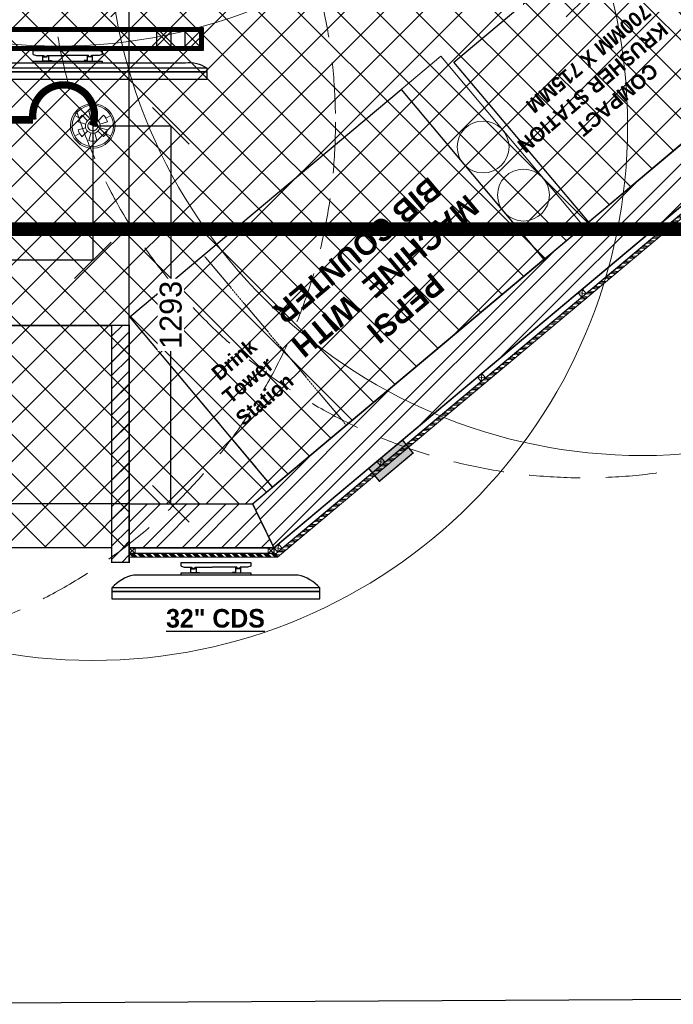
# Model space of a CAD drawing. Header units: millimetres. Extents: x -115221 to 194496, y -122556 to 375476.
# Tile 24 of 169: x 105404 to 107639, y -109409 to -106040. Entities that reach past the tile are written whole.
import ezdxf

# ---------------------------------------------------------------- set-up
doc = ezdxf.new("R2010")
doc.units = ezdxf.units.MM
doc.header["$PDMODE"] = 3
doc.header["$PDSIZE"] = -100
for name, pattern in [('CONTINOUS', [0]), ('DASHED', [0.75, 0.5, -0.25]), ('DASHED2', [0.375, 0.25, -0.125]), ('HIDDEN', [0.375, 0.25, -0.125])]:
    doc.linetypes.add(name, pattern=pattern)
for name, color, linetype, lineweight in [('Ceiling', 6, 'Continuous', 13), ('FA-PENDANT SPRINKLER', 210, 'Continuous', 0), ('FA-PENDANT SPRINKLER COVERAGR AREA', 6, 'Continuous', 0), ('FA-UPRIGHT 79 DEG', 104, 'Continuous', 0), ('FA-UPRIGHT 79 DEG COVERAGE AREA', 124, 'Continuous', 0), ('FA-UPRIGHT SPRINKLER', 1, 'Continuous', 0), ('FA-UPRIGHT SPRINKLER COVERAGE AREA', 1, 'Continuous', 0), ('PARTITION LAYOUT', 36, 'CONTINOUS', 18), ('PENDENT SPRINKLER', 6, 'Continuous', 0), ('SPRINKLER DIM', 5, 'Continuous', 0), ('SPRINKLER FLEXIBLE PIPE', 5, 'Continuous', 0), ('SPRINKLER PIPE', 1, 'Continuous', 0)]:
    doc.layers.add(name, color=color, linetype=linetype, lineweight=lineweight)
for name, color, linetype in [('FUR R0', 8, 'Continuous'), ('WWDS CEILING', 8, 'Continuous'), ('WWDS FURNITURE LAYOUT', 8, 'Continuous')]:
    doc.layers.add(name, color=color, linetype=linetype)
doc.styles.add('har', font='GOTHICB.TTF')
doc.styles.get("Standard").update_dxf_attribs({"font": 'arial.ttf'})
doc.dimstyles.new('PLU DIM', dxfattribs={"dimtxt": 75, "dimasz": 125, "dimexe": 0.1, "dimexo": 0.1, "dimgap": 0.09, "dimtad": 0, "dimtoh": 1, "dimdec": 0, "dimzin": 0, "dimdsep": 46, "dimtxsty": 'Standard', "dimblk": 'OBLIQUE', "dimcen": 0.09, "dimclrd": 150, "dimclre": 150, "dimclrt": 1, "dimadec": 0, "dimazin": 0, "dimtfac": 1, "dimtdec": 0, "dimtofl": 0, "dimtmove": 1, "dimatfit": 3, "dimldrblk": 'OBLIQUE', "dimfxl": 1, "dimtfill": 1, "dimfrac": 1, "dimtolj": 1, "dimtzin": 0, "dimarcsym": 0})
pattern_1 = [(45, (-1707285.6, -2853039.39), (-67.351921, 67.351921), []), (135, (-1707285.6, -2853039.39), (-67.351921, -67.351921), [])]

# ---------------------------------------------------------------- blocks, each defined once
blk = doc.blocks.new('JSDJNB')
at = {"layer": 'FUR R0'}
h = blk.add_hatch(dxfattribs=at)
h.set_pattern_fill('ANSI31', color=256, angle=90)
h.set_pattern_definition([(135, (184504.06984, -52712.82564), (-0.08838834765, -0.08838834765), [])])
h.paths.add_polyline_path([(255108.09, -67411.99), (255108.09, -67409.99), (254955.77, -67409.99), (254955.77, -67411.99)], flags=16)
h.paths.add_polyline_path([(255108.59, -67412.49), (255108.59, -67409.49), (254955.27, -67409.49), (254955.27, -67412.49)])
for p, q in [((254968.67, -67413.07), (254968.67, -67412.54)), ((254968.67, -67412.54), (254977.93, -67412.54)), ((254977.93, -67412.54), (254977.93, -67413.07)), ((255007.67, -67413.07), (255007.67, -67412.54)), ((255007.67, -67412.54), (255016.93, -67412.54)), ((255016.93, -67412.54), (255016.93, -67413.07)), ((255046.67, -67413.07), (255046.67, -67412.54)), ((255046.67, -67412.54), (255055.93, -67412.54)), ((255055.93, -67412.54), (255055.93, -67413.07)), ((255085.67, -67413.07), (255085.67, -67412.54)), ((255085.67, -67412.54), (255094.93, -67412.54)), ((255094.93, -67412.54), (255094.93, -67413.07)), ((254989.16, -67414.23), (254957.44, -67414.23)), ((255028.16, -67414.23), (254996.44, -67414.23)), ((255067.16, -67414.23), (255035.44, -67414.23)), ((255106.16, -67414.23), (255074.44, -67414.23))]:
    blk.add_line(p, q, dxfattribs=at)
for points in [[(255108.59, -67412.49), (255108.59, -67409.49), (254955.27, -67409.49), (254955.27, -67412.49)], [(255108.09, -67411.99), (255108.09, -67409.99), (254955.77, -67409.99), (254955.77, -67411.99)], [(254955.77, -67409.99), (254957.77, -67409.99), (254957.77, -67411.99), (254955.77, -67411.99)], [(254959.62, -67409.99), (254961.62, -67409.99), (254961.62, -67411.99), (254959.62, -67411.99)], [(254995.35, -67409.99), (254993.35, -67409.99), (254993.35, -67411.99), (254995.35, -67411.99)], [(255009.16, -67409.99), (255007.16, -67409.99), (255007.16, -67411.99), (255009.16, -67411.99)], [(255032.93, -67409.99), (255030.93, -67409.99), (255030.93, -67411.99), (255032.93, -67411.99)], [(255056.7, -67409.99), (255054.7, -67409.99), (255054.7, -67411.99), (255056.7, -67411.99)], [(255070.51, -67409.99), (255068.51, -67409.99), (255068.51, -67411.99), (255070.51, -67411.99)], [(255104.24, -67409.99), (255102.24, -67409.99), (255102.24, -67411.99), (255104.24, -67411.99)], [(255108.09, -67409.99), (255106.09, -67409.99), (255106.09, -67411.99), (255108.09, -67411.99)], [(254977.93, -67414.23), (254968.67, -67414.23), (254968.67, -67413.95), (254977.93, -67413.95)], [(255016.93, -67414.23), (255007.67, -67414.23), (255007.67, -67413.95), (255016.93, -67413.95)], [(255055.93, -67414.23), (255046.67, -67414.23), (255046.67, -67413.95), (255055.93, -67413.95)], [(255094.93, -67414.23), (255085.67, -67414.23), (255085.67, -67413.95), (255094.93, -67413.95)], [(254992.06, -67414.93), (254954.55, -67414.93), (254954.55, -67415.41), (254992.06, -67415.41)], [(254954.55, -67415.41), (254954.55, -67416.38), (254992.06, -67416.38), (254992.06, -67415.41)], [(255031.06, -67414.93), (254993.55, -67414.93), (254993.55, -67415.41), (255031.06, -67415.41)], [(254993.55, -67415.41), (254993.55, -67416.38), (255031.06, -67416.38), (255031.06, -67415.41)], [(255070.06, -67414.93), (255032.55, -67414.93), (255032.55, -67415.41), (255070.06, -67415.41)], [(255032.55, -67415.41), (255032.55, -67416.38), (255070.06, -67416.38), (255070.06, -67415.41)], [(255109.06, -67414.93), (255071.55, -67414.93), (255071.55, -67415.41), (255109.06, -67415.41)], [(255071.55, -67415.41), (255071.55, -67416.38), (255109.06, -67416.38), (255109.06, -67415.41)]]:
    blk.add_lwpolyline(points, close=True, dxfattribs=at)
for points in [[(254957.77, -67409.99), (254955.77, -67411.99)], [(254955.77, -67409.99), (254957.77, -67411.99)], [(254961.62, -67409.99), (254959.62, -67411.99)], [(254959.62, -67409.99), (254961.62, -67411.99)], [(254993.35, -67409.99), (254995.35, -67411.99)], [(254995.35, -67409.99), (254993.35, -67411.99)], [(255007.16, -67409.99), (255009.16, -67411.99)], [(255009.16, -67409.99), (255007.16, -67411.99)], [(255030.93, -67409.99), (255032.93, -67411.99)], [(255032.93, -67409.99), (255030.93, -67411.99)], [(255054.7, -67409.99), (255056.7, -67411.99)], [(255056.7, -67409.99), (255054.7, -67411.99)], [(255068.51, -67409.99), (255070.51, -67411.99)], [(255070.51, -67409.99), (255068.51, -67411.99)], [(255102.24, -67409.99), (255104.24, -67411.99)], [(255104.24, -67409.99), (255102.24, -67411.99)], [(255106.09, -67409.99), (255108.09, -67411.99)], [(255108.09, -67409.99), (255106.09, -67411.99)], [(254968.67, -67413.07), (254969.08, -67413.18), (254970.06, -67413.18), (254970.06, -67413.26), (254970.19, -67413.26), (254970.19, -67413.31), (254970.06, -67413.31), (254970.06, -67413.38), (254970.52, -67413.38), (254970.52, -67413.31), (254970.44, -67413.31), (254970.44, -67413.26), (254970.52, -67413.26), (254970.52, -67413.18), (254972.78, -67413.18)], [(254969.97, -67413.95), (254969.97, -67413.22), (254970.05, -67413.22), (254970.05, -67413.28), (254970.17, -67413.28), (254970.17, -67413.3), (254970.05, -67413.3), (254970.05, -67413.39), (254970.54, -67413.39), (254970.54, -67413.31), (254970.45, -67413.31), (254970.45, -67413.27), (254970.54, -67413.27), (254970.54, -67413.2), (254970.7, -67413.2), (254970.7, -67413.87), (254971.1, -67413.87), (254971.1, -67413.95), (254969.97, -67413.95)], [(254977.93, -67413.07), (254977.52, -67413.18), (254976.54, -67413.18), (254976.54, -67413.26), (254976.42, -67413.26), (254976.42, -67413.31), (254976.54, -67413.31), (254976.54, -67413.38), (254976.08, -67413.38), (254976.08, -67413.31), (254976.16, -67413.31), (254976.16, -67413.26), (254976.08, -67413.26), (254976.08, -67413.18), (254972.86, -67413.18)], [(254976.64, -67413.95), (254976.64, -67413.22), (254976.56, -67413.22), (254976.56, -67413.28), (254976.43, -67413.28), (254976.43, -67413.3), (254976.56, -67413.3), (254976.56, -67413.39), (254976.06, -67413.39), (254976.06, -67413.31), (254976.15, -67413.31), (254976.15, -67413.27), (254976.06, -67413.27), (254976.06, -67413.2), (254975.91, -67413.2), (254975.91, -67413.87), (254975.5, -67413.87), (254975.5, -67413.95), (254976.64, -67413.95)], [(255007.67, -67413.07), (255008.08, -67413.18), (255009.06, -67413.18), (255009.06, -67413.26), (255009.19, -67413.26), (255009.19, -67413.31), (255009.06, -67413.31), (255009.06, -67413.38), (255009.52, -67413.38), (255009.52, -67413.31), (255009.44, -67413.31), (255009.44, -67413.26), (255009.52, -67413.26), (255009.52, -67413.18), (255011.78, -67413.18)], [(255008.97, -67413.95), (255008.97, -67413.22), (255009.05, -67413.22), (255009.05, -67413.28), (255009.17, -67413.28), (255009.17, -67413.3), (255009.05, -67413.3), (255009.05, -67413.39), (255009.54, -67413.39), (255009.54, -67413.31), (255009.45, -67413.31), (255009.45, -67413.27), (255009.54, -67413.27), (255009.54, -67413.2), (255009.7, -67413.2), (255009.7, -67413.87), (255010.1, -67413.87), (255010.1, -67413.95), (255008.97, -67413.95)], [(255016.93, -67413.07), (255016.52, -67413.18), (255015.54, -67413.18), (255015.54, -67413.26), (255015.42, -67413.26), (255015.42, -67413.31), (255015.54, -67413.31), (255015.54, -67413.38), (255015.08, -67413.38), (255015.08, -67413.31), (255015.16, -67413.31), (255015.16, -67413.26), (255015.08, -67413.26), (255015.08, -67413.18), (255011.86, -67413.18)], [(255015.64, -67413.95), (255015.64, -67413.22), (255015.56, -67413.22), (255015.56, -67413.28), (255015.43, -67413.28), (255015.43, -67413.3), (255015.56, -67413.3), (255015.56, -67413.39), (255015.06, -67413.39), (255015.06, -67413.31), (255015.15, -67413.31), (255015.15, -67413.27), (255015.06, -67413.27), (255015.06, -67413.2), (255014.91, -67413.2), (255014.91, -67413.87), (255014.5, -67413.87), (255014.5, -67413.95), (255015.64, -67413.95)], [(255046.67, -67413.07), (255047.08, -67413.18), (255048.06, -67413.18), (255048.06, -67413.26), (255048.19, -67413.26), (255048.19, -67413.31), (255048.06, -67413.31), (255048.06, -67413.38), (255048.52, -67413.38), (255048.52, -67413.31), (255048.44, -67413.31), (255048.44, -67413.26), (255048.52, -67413.26), (255048.52, -67413.18), (255050.78, -67413.18)], [(255047.97, -67413.95), (255047.97, -67413.22), (255048.05, -67413.22), (255048.05, -67413.28), (255048.17, -67413.28), (255048.17, -67413.3), (255048.05, -67413.3), (255048.05, -67413.39), (255048.54, -67413.39), (255048.54, -67413.31), (255048.45, -67413.31), (255048.45, -67413.27), (255048.54, -67413.27), (255048.54, -67413.2), (255048.7, -67413.2), (255048.7, -67413.87), (255049.1, -67413.87), (255049.1, -67413.95), (255047.97, -67413.95)], [(255055.93, -67413.07), (255055.52, -67413.18), (255054.54, -67413.18), (255054.54, -67413.26), (255054.42, -67413.26), (255054.42, -67413.31), (255054.54, -67413.31), (255054.54, -67413.38), (255054.08, -67413.38), (255054.08, -67413.31), (255054.16, -67413.31), (255054.16, -67413.26), (255054.08, -67413.26), (255054.08, -67413.18), (255050.86, -67413.18)], [(255054.64, -67413.95), (255054.64, -67413.22), (255054.56, -67413.22), (255054.56, -67413.28), (255054.43, -67413.28), (255054.43, -67413.3), (255054.56, -67413.3), (255054.56, -67413.39), (255054.06, -67413.39), (255054.06, -67413.31), (255054.15, -67413.31), (255054.15, -67413.27), (255054.06, -67413.27), (255054.06, -67413.2), (255053.91, -67413.2), (255053.91, -67413.87), (255053.5, -67413.87), (255053.5, -67413.95), (255054.64, -67413.95)], [(255085.67, -67413.07), (255086.08, -67413.18), (255087.06, -67413.18), (255087.06, -67413.26), (255087.19, -67413.26), (255087.19, -67413.31), (255087.06, -67413.31), (255087.06, -67413.38), (255087.52, -67413.38), (255087.52, -67413.31), (255087.44, -67413.31), (255087.44, -67413.26), (255087.52, -67413.26), (255087.52, -67413.18), (255089.78, -67413.18)], [(255086.97, -67413.95), (255086.97, -67413.22), (255087.05, -67413.22), (255087.05, -67413.28), (255087.17, -67413.28), (255087.17, -67413.3), (255087.05, -67413.3), (255087.05, -67413.39), (255087.54, -67413.39), (255087.54, -67413.31), (255087.45, -67413.31), (255087.45, -67413.27), (255087.54, -67413.27), (255087.54, -67413.2), (255087.7, -67413.2), (255087.7, -67413.87), (255088.1, -67413.87), (255088.1, -67413.95), (255086.97, -67413.95)], [(255094.93, -67413.07), (255094.52, -67413.18), (255093.54, -67413.18), (255093.54, -67413.26), (255093.42, -67413.26), (255093.42, -67413.31), (255093.54, -67413.31), (255093.54, -67413.38), (255093.08, -67413.38), (255093.08, -67413.31), (255093.16, -67413.31), (255093.16, -67413.26), (255093.08, -67413.26), (255093.08, -67413.18), (255089.86, -67413.18)], [(255093.64, -67413.95), (255093.64, -67413.22), (255093.56, -67413.22), (255093.56, -67413.28), (255093.43, -67413.28), (255093.43, -67413.3), (255093.56, -67413.3), (255093.56, -67413.39), (255093.06, -67413.39), (255093.06, -67413.31), (255093.15, -67413.31), (255093.15, -67413.27), (255093.06, -67413.27), (255093.06, -67413.2), (255092.91, -67413.2), (255092.91, -67413.87), (255092.5, -67413.87), (255092.5, -67413.95), (255093.64, -67413.95)]]:
    blk.add_lwpolyline(points, dxfattribs=at)
for centre, start, end in [((254956.96, -67418.56), 83.6436, 123.5886), ((254989.64, -67418.56), 56.4114, 96.3564), ((254995.96, -67418.56), 83.6436, 123.5886), ((255028.64, -67418.56), 56.4114, 96.3564), ((255034.96, -67418.56), 83.6436, 123.5886), ((255067.64, -67418.56), 56.4114, 96.3564), ((255073.96, -67418.56), 83.6436, 123.5886), ((255106.64, -67418.56), 56.4114, 96.3564)]:
    blk.add_arc(centre, 4.36, start, end, dxfattribs=at)
at = {"layer": 'FUR R0', "style": 'har'}
blk.add_text('%%U43" DMB 4NOS.', height=3, dxfattribs=at).set_placement((255015.47, -67420.92))
blk = doc.blocks.new('STHSRTHRSTHTR')
at = {"layer": 'FUR R0'}
for p, q in [((1771572, 2847078.5), (1771572, 2847091.9)), ((1771572, 2847091.9), (1771810.3, 2847091.9)), ((1771810.3, 2847091.9), (1771810.3, 2847078.5)), ((1771972.3, 2847048.5), (1771410, 2847048.5))]:
    blk.add_line(p, q, dxfattribs=at)
for points in [[(1771572, 2847078.5), (1771582.6, 2847075.6), (1771607.7, 2847075.6), (1771607.7, 2847073.4), (1771611, 2847073.4), (1771611, 2847072.1), (1771607.7, 2847072.1), (1771607.7, 2847070.5), (1771619.7, 2847070.5), (1771619.7, 2847072.1), (1771617.5, 2847072.1), (1771617.5, 2847073.4), (1771619.7, 2847073.4), (1771619.7, 2847075.6), (1771677.8, 2847075.6)], [(1771605.3, 2847055.8), (1771605.3, 2847074.6), (1771607.3, 2847074.6), (1771607.3, 2847073), (1771610.6, 2847073), (1771610.6, 2847072.5), (1771607.3, 2847072.5), (1771607.3, 2847070.2), (1771620.1, 2847070.2), (1771620.1, 2847072.3), (1771617.8, 2847072.3), (1771617.8, 2847073.1), (1771620.1, 2847073.1), (1771620.1, 2847075.2), (1771624.1, 2847075.2), (1771624.1, 2847057.9), (1771634.5, 2847057.9), (1771634.5, 2847055.8), (1771605.3, 2847055.8)], [(1771810.3, 2847078.5), (1771799.7, 2847075.6), (1771774.6, 2847075.6), (1771774.6, 2847073.4), (1771771.3, 2847073.4), (1771771.3, 2847072.1), (1771774.6, 2847072.1), (1771774.6, 2847070.5), (1771762.6, 2847070.5), (1771762.6, 2847072.1), (1771764.8, 2847072.1), (1771764.8, 2847073.4), (1771762.6, 2847073.4), (1771762.6, 2847075.6), (1771679.6, 2847075.6)], [(1771776.9, 2847055.8), (1771776.9, 2847074.6), (1771775, 2847074.6), (1771775, 2847073), (1771771.6, 2847073), (1771771.6, 2847072.5), (1771775, 2847072.5), (1771775, 2847070.2), (1771762.1, 2847070.2), (1771762.1, 2847072.3), (1771764.5, 2847072.3), (1771764.5, 2847073.1), (1771762.1, 2847073.1), (1771762.1, 2847075.2), (1771758.2, 2847075.2), (1771758.2, 2847057.9), (1771747.8, 2847057.9), (1771747.8, 2847055.8), (1771776.9, 2847055.8)]]:
    blk.add_lwpolyline(points, dxfattribs=at)
for points in [[(1771810.3, 2847048.5), (1771572, 2847048.5), (1771572, 2847055.8), (1771810.3, 2847055.8)], [(1772046.7, 2847005.1), (1771335.5, 2847005.1), (1771335.5, 2846992.7), (1772046.7, 2846992.7)], [(1771335.5, 2846992.7), (1771335.5, 2846967.8), (1772046.7, 2846967.8), (1772046.7, 2846992.7)]]:
    blk.add_lwpolyline(points, close=True, dxfattribs=at)
for centre, start, end in [((1771440.5, 2846910.7), 102.4681, 138.0448), ((1771941.8, 2846910.7), 41.9552, 77.5319)]:
    blk.add_arc(centre, 141.1, start, end, dxfattribs=at)
at = {"layer": 'FUR R0', "style": 'har'}
blk.add_text('%%U32" CDS', height=63.5, rotation=0, dxfattribs=at).set_placement((1771520.8, 2846868.9, 0))
blk = doc.blocks.new('WOODEN BLOCK')
at = {"layer": 'PARTITION LAYOUT', "color": 8, "linetype": 'Continuous', "lineweight": 0, "ltscale": 8}
for p, q in [((1004420.85, -614217.11), (1004419.25, -614218.71)), ((1004419.25, -614217.11), (1004420.85, -614218.71))]:
    blk.add_line(p, q, dxfattribs=at)
blk.add_lwpolyline([(1004419.25, -614217.11), (1004420.85, -614217.11), (1004420.85, -614218.71), (1004419.25, -614218.71)], close=True, dxfattribs=at)
blk = doc.blocks.new('FUR R0')
at = {"layer": 'WWDS FURNITURE LAYOUT'}
h = blk.add_hatch(dxfattribs=at)
h.set_pattern_fill('ANSI32', color=8, scale=10, angle=180)
h.set_pattern_definition([(225, (1979671.92, 2798471.85), (67.351921, -67.351921), []), (225, (1979627.02, 2798471.85), (67.351921, -67.351921), [])])
h.paths.add_polyline_path([(211.7, -3426.8), (50, -3351.4), (-2987.9, -5900.5), (-2915.1, -6050.5)])
at = {"layer": 'WWDS FURNITURE LAYOUT', "linetype": 'Continuous', "lineweight": 0, "ltscale": 8, "transparency": 33554687}
h = blk.add_hatch(dxfattribs=at)
h.set_pattern_fill('ANSI34', color=8, angle=670.005)
h.set_pattern_definition([(355.0050235, (520356.534, -3279481.497), (1.658653, 18.9776545), []), (355.0050235, (520359.42, -3279484.936), (1.658653, 18.9776545), []), (355.0050235, (520362.307, -3279488.376), (1.658653, 18.9776545), []), (355.0050235, (520365.193, -3279491.815), (1.658653, 18.9776545), [])])
h.paths.add_polyline_path([(244.3, -3441.9), (231.8, -3436), (-2907.7, -6070.5), (-2903.2, -6083)])
at = {"layer": 'WWDS FURNITURE LAYOUT'}
h = blk.add_hatch(dxfattribs=at)
h.set_pattern_fill('ANSI31', color=8, scale=10)
h.set_pattern_definition([(45, (-1679846.482, -2828969.47), (-22.4506403, 22.4506403), [])])
h.paths.add_polyline_path([(-3410, -5289.8), (-3470, -5289.8), (-3470, -6100.5), (-3410, -6100.5)])
at = {"layer": 'WWDS FURNITURE LAYOUT', "transparency": 33554687}
h = blk.add_hatch(color=8, dxfattribs=at)
h.dxf.hatch_style = 1
h.paths.add_polyline_path([(-2591.1, -5778.6), (-2554.3, -5822.9), (-2439.4, -5726.4), (-2475.7, -5681.8)])
at = {"layer": 'WWDS FURNITURE LAYOUT'}
h = blk.add_hatch(dxfattribs=at)
h.set_pattern_fill('ANSI32', color=8, scale=10, angle=180)
h.set_pattern_definition([(225, (-1707085.58, -2849989.47), (67.351921, -67.351921), []), (225, (-1707130.48, -2849989.47), (67.351921, -67.351921), [])])
h.paths.add_polyline_path([(-2915.1, -6050.5), (-3410, -6050.5), (-3410, -5900.5), (-2987.9, -5900.5)])
at = {"layer": 'WWDS FURNITURE LAYOUT', "linetype": 'Continuous', "lineweight": 0, "ltscale": 8, "transparency": 33554687}
h = blk.add_hatch(dxfattribs=at)
h.set_pattern_fill('ANSI34', color=8, angle=630.0048)
h.set_pattern_definition([(315.0047824, (-1706693.54, -2849989.469), (13.46925978, 13.47150849), []), (315.0047824, (-1706693.54, -2849993.959), (13.46925978, 13.47150849), []), (315.0047824, (-1706693.54, -2849998.449), (13.46925978, 13.47150849), []), (315.0047824, (-1706693.54, -2850002.94), (13.46925978, 13.47150849), [])])
h.paths.add_polyline_path([(-2903.2, -6083), (-2907.7, -6070.5), (-3410, -6070.5), (-3410, -6083)])
at = {"layer": 'WWDS FURNITURE LAYOUT', "color": 8}
blk.add_line((783.1, -7583.4), (-4649.1, -7612.5), dxfattribs=at)
blk.add_line((783.1, -7583.4), (-4649.1, -7612.5), dxfattribs=at)
at = {"layer": 'WWDS FURNITURE LAYOUT', "color": 8, "const_width": 5}
for points in [[(211.7, -3426.8), (50, -3351.4), (-2987.9, -5900.5), (-2915.1, -6050.5)], [(-3410, -5289.8), (-3470, -5289.8), (-3470, -6100.5), (-3410, -6100.5)], [(-2915.1, -6050.5), (-3410, -6050.5), (-3410, -5900.5), (-2987.9, -5900.5)]]:
    blk.add_lwpolyline(points, close=True, dxfattribs=at)
at = {"layer": 'WWDS FURNITURE LAYOUT', "color": 8, "ltscale": 3, "transparency": 33554687}
for points in [[(-2915.1, -6050.5), (211.7, -3426.8), (224.6, -3442.1), (-2902.2, -6065.9)], [(-3410, -6050.5), (-2915.1, -6050.5), (-2915.1, -6070.5), (-3410, -6070.5)]]:
    blk.add_lwpolyline(points, close=True, dxfattribs=at)
at = {"layer": 'WWDS FURNITURE LAYOUT', "color": 8, "linetype": 'Continuous', "lineweight": 0, "ltscale": 8, "transparency": 33554687}
for points in [[(244.3, -3441.9), (231.8, -3436), (-2907.7, -6070.5), (-2903.2, -6083)], [(-2903.2, -6083), (-2907.7, -6070.5), (-3410, -6070.5), (-3410, -6083)]]:
    blk.add_lwpolyline(points, close=True, dxfattribs=at)
at = {"layer": 'WWDS FURNITURE LAYOUT', "color": 8, "ltscale": 50}
blk.add_lwpolyline([(-1303.6, -4484.8), (-1838.6, -4936.2), (-2299.7, -4389.7), (-1764.6, -3938.3)], close=True, dxfattribs=at)
at = {"layer": 'WWDS FURNITURE LAYOUT', "color": 8, "linetype": 'Continuous', "lineweight": 0}
blk.add_lwpolyline([(-1856, -4950.8), (-1991.8, -5064.7), (-2480.4, -4482.5), (-2344.5, -4368.6)], close=True, dxfattribs=at)
at = {"layer": 'WWDS FURNITURE LAYOUT', "color": 8}
for points in [[(-2919.4, -5843.1), (-3407.9, -5260.9), (-2480.4, -4482.5), (-1991.8, -5064.7)], [(-3470, -5289.8), (-3470, -6050.5), (-6715, -6050.5), (-6715, -5900.5), (-7193.6, -5900.5), (-7193.6, -5289.8)]]:
    blk.add_lwpolyline(points, close=True, dxfattribs=at)
at = {"layer": 'WWDS FURNITURE LAYOUT', "color": 8, "linetype": 'HIDDEN', "ltscale": 4}
blk.add_lwpolyline([(-3155.7, -5049.2), (-2667.1, -5631.4), (-2919.4, -5843.1), (-3407.9, -5260.9)], close=True, dxfattribs=at)
at = {"layer": 'WWDS FURNITURE LAYOUT', "color": 8, "const_width": 5}
blk.add_lwpolyline([(-2591.1, -5778.6), (-2554.3, -5822.9), (-2439.4, -5726.4), (-2475.7, -5681.8), (-2591.1, -5778.6)], dxfattribs=at)
at = {"layer": 'WWDS FURNITURE LAYOUT', "color": 8, "linetype": 'Continuous', "lineweight": 0}
for centre in [(-2199.8, -4679.3, 0), (-2061.7, -4843.9, 0)]:
    blk.add_circle(centre, 88.7, dxfattribs=at)
at = {"layer": 'WWDS FURNITURE LAYOUT', "color": 8, "linetype": 'Continuous', "lineweight": 0, "xscale": 25.4, "yscale": 25.4, "zscale": 25.4}
blk.add_blockref('JSDJNB', (-6482913.9, 1707929, 0), dxfattribs=at)
at = {"layer": 'WWDS FURNITURE LAYOUT', "color": 8, "linetype": 'Continuous', "lineweight": 0, "transparency": 33554687, "xscale": 12.50000004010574, "yscale": 12.50000004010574, "zscale": 12.50000004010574}
for p, rotation in [((2186258.6, -14558319.7), 129.9970002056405), ((2185914.6, -14558608.3), 129.9970002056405), ((2185570.6, -14558897), 129.9970002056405), ((-7682171.8, -12560670.2), 89.99521758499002), ((-7681696.9, -12560670.2), 89.99521758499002), ((2185218.9, -14559192.1), 129.9970002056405)]:
    blk.add_blockref('WOODEN BLOCK', p, dxfattribs=dict(at, rotation=rotation))
at = {"layer": 'WWDS FURNITURE LAYOUT', "color": 8}
blk.add_blockref('STHSRTHRSTHTR', (-1774804.6, -2853192.5), dxfattribs=at)
at = {"layer": 'WWDS FURNITURE LAYOUT', "color": 8, "style": 'har'}
for s, height, rotation, p in [('700MM X 715MM', 50.167, 220.1613, (-1653.2, -4187.5, 0)), ('KRUSHER STATION', 50.167, 220.1613, (-1594.5, -4249, 0)), ('COMPACT', 50.17, 220.1613, (-1628.5, -4388.8, 0)), ('BIB COUNTER', 76, 220, (-2384.2, -4778.1, 0)), ('MACHINE  WITH', 76, 220, (-2255.7, -4838.1, 0)), ('PEPSI', 76, 220, (-2374.6, -5105.8, 0)), (' Drink', 50.67, 40, (-3115.9, -5493.8)), ('Tower', 50.67, 40, (-3064.3, -5560.8)), ('Station', 50.67, 40, (-3019, -5635.9))]:
    blk.add_text(s, height=height, rotation=rotation, dxfattribs=at).set_placement(p)
blk = doc.blocks.new('A$C2c19c177')
at = {"layer": 'Ceiling', "transparency": 33554687}
h = blk.add_hatch(dxfattribs=at)
h.set_pattern_fill('ANSI37', color=8, scale=30)
h.set_pattern_definition(pattern_1)
h.paths.add_polyline_path([(-5757.4, -7518.1), (-5557.4, -7518.1), (-5557.4, -7717.3), (-5757.4, -7717.3)], flags=16)
h.paths.add_polyline_path([(-7393.6, -8339.7), (-7393.6, -7382.6), (-7375.6, -7382.6), (-7375.6, -6961.9), (-4640.9, -6961.9), (-4640.9, -7118.1), (-2811.5, -7118.1), (-2811.5, -6379.3), (-150, -6379.4), (-150, -6401.3), (-3187.9, -8950.4), (-3610, -8950.5), (-3610, -8339.7)])
h = blk.add_hatch(dxfattribs=at)
h.set_pattern_fill('ANSI37', color=8, scale=30)
h.set_pattern_definition(pattern_1)
h.paths.add_polyline_path([(-7393.6, -8339.7), (-3610, -8339.7), (-3610, -9100.4), (-6915, -9100.4), (-6915, -8950.4), (-7393.6, -8950.4)])
at = {"layer": 'Ceiling', "color": 8, "transparency": 33554687}
for points, const_width in [([(-7393.6, -8339.7), (-7393.6, -7382.6), (-7375.6, -7382.6), (-7375.6, -6961.9), (-4640.9, -6961.9), (-4640.9, -7118.1), (-2811.5, -7118.1), (-2811.5, -6379.3), (-150, -6379.4), (-150, -6401.3), (-3187.9, -8950.4), (-3610, -8950.5), (-3610, -8339.7)], 5), ([(-7393.6, -8339.7), (-3610, -8339.7), (-3610, -9100.4), (-6915, -9100.4), (-6915, -8950.4), (-7393.6, -8950.4)], 0.5)]:
    blk.add_lwpolyline(points, close=True, dxfattribs=dict(at, const_width=const_width))
blk = doc.blocks.new('US')
at = {"layer": 'FA-UPRIGHT SPRINKLER COVERAGE AREA', "color": 1, "linetype": 'DASHED2', "ltscale": 700}
blk.add_circle((0, 0), 1828.8, dxfattribs=at)
blk = doc.blocks.new('A$C3F5C5B28')
at = {"layer": 'FA-PENDANT SPRINKLER'}
for p, q in [((0, 2.73), (0, 3.72)), ((-2.37, 1.37), (-3.22, 1.86)), ((-0.94, 0.94), (-1.93, 1.93)), ((-0.34, 1.28), (-0.71, 2.64)), ((0.71, 2.64), (0.34, 1.28)), ((1.93, 1.93), (0.94, 0.94)), ((2.37, 1.37), (3.22, 1.86)), ((-1.28, 0.34), (-2.64, 0.71)), ((2.64, 0.71), (1.28, 0.34)), ((-2.37, -1.37), (-3.22, -1.86)), ((-1.28, -0.34), (-2.64, -0.71)), ((-0.94, -0.94), (-1.93, -1.93)), ((-0.34, -1.28), (-0.71, -2.64)), ((0.71, -2.64), (0.34, -1.28)), ((2.64, -0.71), (1.28, -0.34)), ((2.37, -1.37), (3.22, -1.86)), ((0, -2.73), (0, -3.72))]:
    blk.add_line(p, q, dxfattribs=at)
at = {"layer": 'FA-PENDANT SPRINKLER', "ltscale": 50}
for radius in [4, 3.72]:
    blk.add_circle((0, 0), radius, dxfattribs=at)
at = {"layer": 'FA-PENDANT SPRINKLER', "extrusion": (0, 0, -1)}
for major_axis, start_param, end_param in [((-2.37, 1.37), 6.021386, 6.544985), ((-2.37, 1.37), 0.785398, 1.308997), ((-2.37, 1.37), 1.832596, 2.356194), ((-1.15, 0.66), 1.570796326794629, 7.853981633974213), ((-0.782, 0.452), 1.570796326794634, 7.853981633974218), ((1.37, 2.37), 3.403392, 3.926991), ((1.37, 2.37), 2.356194, 2.879793)]:
    blk.add_ellipse((0, 0), major_axis=major_axis, ratio=1, start_param=start_param, end_param=end_param, dxfattribs=at)
at = {"layer": 'FA-PENDANT SPRINKLER'}
blk.add_rational_spline([(2.64, -0.71), (2.45, -1.41), (1.93, -1.93), (1.43, -1.43), (0.94, -0.94)], [1, 0.965925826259, 1, 1, 1], degree=2, knots=[0, 0, 0, 0.523599, 0.523599, 1.523599, 1.523599, 1.523599], dxfattribs=at)
blk = doc.blocks.new('pen')
at = {"layer": 'FA-PENDANT SPRINKLER', "xscale": 0.75, "yscale": 0.75, "zscale": 0.75}
blk.add_blockref('A$C3F5C5B28', (45602.33, -38877.25), dxfattribs=at)
blk = doc.blocks.new('PENDENT SPRINKLER BELOW')
at = {"layer": 'FA-PENDANT SPRINKLER COVERAGR AREA', "color": 6, "ltscale": 22}
blk.add_circle((0, 0), 72, dxfattribs=at)
at = {"layer": 'FA-PENDANT SPRINKLER'}
blk.add_blockref('pen', (-45602.33, 38877.25), dxfattribs=at)
blk = doc.blocks.new('GS')
at = {"layer": 'FA-UPRIGHT 79 DEG COVERAGE AREA', "color": 94}
blk.add_circle((0.4, -1.5), 1828.8, dxfattribs=at)
blk = doc.blocks.new('_Oblique')
at = {"color": 0, "linetype": 'ByBlock', "lineweight": -2}
blk.add_line((-0.5, -0.5), (0.5, 0.5), dxfattribs=at)
blk = doc.blocks.new('*D512')
at = {"layer": 'Defpoints', "color": 0, "transparency": 16777216}
for p in [(105653.9, -106403.4), (105778.4, -107696.7), (105920.8, -107696.7)]:
    blk.add_point(p, dxfattribs=at)
at = {"layer": 'SPRINKLER DIM', "color": 150, "lineweight": -2, "transparency": 16777216}
for p, q in [((105654, -106403.4), (105920.9, -106403.4)), ((105920.8, -106403.4), (105920.8, -106941.5)), ((105920.8, -107696.7), (105920.8, -107158.6)), ((105778.5, -107696.7), (105920.9, -107696.7))]:
    blk.add_line(p, q, dxfattribs=at)
at = {"layer": 'SPRINKLER DIM', "color": 150, "lineweight": -2, "transparency": 16777216, "xscale": 125, "yscale": 125, "zscale": 125}
for p, rotation in [((105920.8, -106403.4), 90), ((105920.8, -107696.7), 270)]:
    blk.add_blockref('_Oblique', p, dxfattribs=dict(at, rotation=rotation))
at = {"layer": 'SPRINKLER DIM', "color": 1, "transparency": 16777216, "insert": (105920.8, -107050), "char_height": 75, "attachment_point": 5, "rotation": 90, "bg_fill": 3, "box_fill_scale": 1.1, "bg_fill_color": 256, "bg_fill_true_color": 13158600, "bg_fill_transparency": 0}
blk.add_mtext('\\A1;1293', dxfattribs=at)
blk = doc.blocks.new('*D516')
at = {"layer": 'Defpoints', "color": 0, "transparency": 16777216}
for p in [(104655.1, -106390.5), (105653.9, -106403.4), (105653.9, -106863.2)]:
    blk.add_point(p, dxfattribs=at)
at = {"layer": 'SPRINKLER DIM', "color": 150, "lineweight": -2, "transparency": 16777216}
for p, q in [((104655.1, -106390.6), (104655.1, -106863.3)), ((105653.9, -106403.5), (105653.9, -106863.3)), ((104655.1, -106863.2), (105071.5, -106863.2)), ((105653.9, -106863.2), (105237.5, -106863.2))]:
    blk.add_line(p, q, dxfattribs=at)
at = {"layer": 'SPRINKLER DIM', "color": 150, "lineweight": -2, "transparency": 16777216, "xscale": 125, "yscale": 125, "zscale": 125, "rotation": 180}
blk.add_blockref('_Oblique', (104655.1, -106863.2), dxfattribs=at)
at = {"layer": 'SPRINKLER DIM', "color": 150, "lineweight": -2, "transparency": 16777216, "xscale": 125, "yscale": 125, "zscale": 125}
blk.add_blockref('_Oblique', (105653.9, -106863.2), dxfattribs=at)
at = {"layer": 'SPRINKLER DIM', "color": 1, "transparency": 16777216, "insert": (105154.5, -106863.2), "char_height": 75, "attachment_point": 5, "bg_fill": 3, "box_fill_scale": 1.1, "bg_fill_color": 256, "bg_fill_true_color": 13158600, "bg_fill_transparency": 0}
blk.add_mtext('\\A1;999', dxfattribs=at)
blk = doc.blocks.new('*D518')
at = {"layer": 'Defpoints', "color": 0, "transparency": 16777216}
for p in [(104655.1, -106390.5), (104430.6, -107696.7), (105778.4, -107696.7)]:
    blk.add_point(p, dxfattribs=at)
at = {"layer": 'SPRINKLER DIM', "color": 150, "lineweight": -2, "transparency": 16777216}
for p, q in [((104655, -106390.5), (104430.5, -106390.5)), ((104430.6, -106390.5), (104430.6, -106935.1)), ((104430.6, -107696.7), (104430.6, -107152.1)), ((105778.3, -107696.7), (104430.5, -107696.7))]:
    blk.add_line(p, q, dxfattribs=at)
at = {"layer": 'SPRINKLER DIM', "color": 150, "lineweight": -2, "transparency": 16777216, "xscale": 125, "yscale": 125, "zscale": 125}
for p, rotation in [((104430.6, -106390.5), 90), ((104430.6, -107696.7), 270)]:
    blk.add_blockref('_Oblique', p, dxfattribs=dict(at, rotation=rotation))
at = {"layer": 'SPRINKLER DIM', "color": 1, "transparency": 16777216, "insert": (104430.6, -107043.6), "char_height": 75, "attachment_point": 5, "rotation": 90, "bg_fill": 3, "box_fill_scale": 1.1, "bg_fill_color": 256, "bg_fill_true_color": 13158600, "bg_fill_transparency": 0}
blk.add_mtext('\\A1;1306', dxfattribs=at)
blk = doc.blocks.new('*D519')
at = {"layer": 'Defpoints', "color": 0, "transparency": 16777216}
for p in [(107335.5, -105778.7), (107335.5, -105967.7), (105778.4, -107696.7)]:
    blk.add_point(p, dxfattribs=at)
at = {"layer": 'SPRINKLER DIM', "color": 150, "lineweight": -2, "transparency": 16777216}
for p, q in [((107335.5, -105778.8), (107335.5, -105967.8)), ((105778.4, -107696.6), (105778.4, -105967.6)), ((105778.4, -105967.7), (106448.4, -105967.7)), ((107335.5, -105967.7), (106665.5, -105967.7))]:
    blk.add_line(p, q, dxfattribs=at)
at = {"layer": 'SPRINKLER DIM', "color": 150, "lineweight": -2, "transparency": 16777216, "xscale": 125, "yscale": 125, "zscale": 125, "rotation": 180}
blk.add_blockref('_Oblique', (105778.4, -105967.7), dxfattribs=at)
at = {"layer": 'SPRINKLER DIM', "color": 150, "lineweight": -2, "transparency": 16777216, "xscale": 125, "yscale": 125, "zscale": 125}
blk.add_blockref('_Oblique', (107335.5, -105967.7), dxfattribs=at)
at = {"layer": 'SPRINKLER DIM', "color": 1, "transparency": 16777216, "insert": (106557, -105967.7), "char_height": 75, "attachment_point": 5, "bg_fill": 3, "box_fill_scale": 1.1, "bg_fill_color": 256, "bg_fill_true_color": 13158600, "bg_fill_transparency": 0}
blk.add_mtext('\\A1;1557', dxfattribs=at)

msp = doc.modelspace()

# ---------------------------------------------------------------- linework, layer by layer
at = {"layer": 'SPRINKLER FLEXIBLE PIPE', "color": 5, "linetype": 'DASHED', "ltscale": 100, "const_width": 25}
msp.add_lwpolyline([(105449.3, -106382.6, -1.266807), (105653.9, -106403.4)], format="xyb", dxfattribs=at)
at = {"layer": 'SPRINKLER PIPE', "const_width": 25.4}
msp.add_lwpolyline([(101573.3, -103410), (101573.3, -106382.6), (105449.3, -106382.6)], dxfattribs=at)
at = {"layer": 'SPRINKLER PIPE', "linetype": 'DASHED', "ltscale": 200, "const_width": 46.2}
msp.add_lwpolyline([(99397, -106756.5), (108362.8, -106756.5)], dxfattribs=at)

# ---------------------------------------------------------------- block references
at = {"layer": 'FA-UPRIGHT 79 DEG'}
msp.add_blockref('GS', (105535.1, -104300.2), dxfattribs=at)
at = {"layer": 'FA-UPRIGHT SPRINKLER'}
for p in [(107335.5, -105778.7), (104655.1, -106390.5)]:
    msp.add_blockref('US', p, dxfattribs=at)
at = {"layer": 'PENDENT SPRINKLER', "color": 4, "xscale": 25.4, "yscale": 25.4, "zscale": 25.4}
for p in [(107533.9, -105702.3), (105653.9, -106403.4)]:
    msp.add_blockref('PENDENT SPRINKLER BELOW', p, dxfattribs=at)
at = {"layer": 'WWDS CEILING'}
msp.add_blockref('A$C2c19c177', (109388.5, -98746.3), dxfattribs=at)
at = {"layer": 'WWDS FURNITURE LAYOUT'}
msp.add_blockref('FUR R0', (109188.4, -101796.2), dxfattribs=at)

# ---------------------------------------------------------------- next in the draw order: dimensions: what is measured, and where the dimension line sits
at = {"layer": 'SPRINKLER DIM'}
dim = msp.add_linear_dim(base=(105920.8, -107696.7), p1=(105653.9, -106403.4), p2=(105778.4, -107696.7), angle=90, dimstyle='PLU DIM', dxfattribs=at)
dim.commit()
dim.dimension.update_dxf_attribs({"geometry": '*D512', "text_midpoint": (105920.8, -107050)})

# ---------------------------------------------------------------- next in the draw order: dimensions: what is measured, and where the dimension line sits
dim = msp.add_linear_dim(base=(105653.9, -106863.2), p1=(104655.1, -106390.5), p2=(105653.9, -106403.4), dimstyle='PLU DIM', dxfattribs=at)
dim.commit()
dim.dimension.update_dxf_attribs({"geometry": '*D516', "text_midpoint": (105154.5, -106863.2)})

# ---------------------------------------------------------------- next in the draw order: dimensions: what is measured, and where the dimension line sits
dim = msp.add_linear_dim(base=(104430.6, -107696.7), p1=(104655.1, -106390.5), p2=(105778.4, -107696.7), angle=90, dimstyle='PLU DIM', dxfattribs=at)
dim.commit()
dim.dimension.update_dxf_attribs({"geometry": '*D518', "text_midpoint": (104430.6, -107043.6)})

# ---------------------------------------------------------------- next in the draw order: dimensions: what is measured, and where the dimension line sits
dim = msp.add_linear_dim(base=(107335.5, -105967.7), p1=(105778.4, -107696.7), p2=(107335.5, -105778.7), dimstyle='PLU DIM', dxfattribs=at)
dim.commit()
dim.dimension.update_dxf_attribs({"geometry": '*D519', "text_midpoint": (106557, -105967.7)})

doc.saveas('drawing.dxf')
